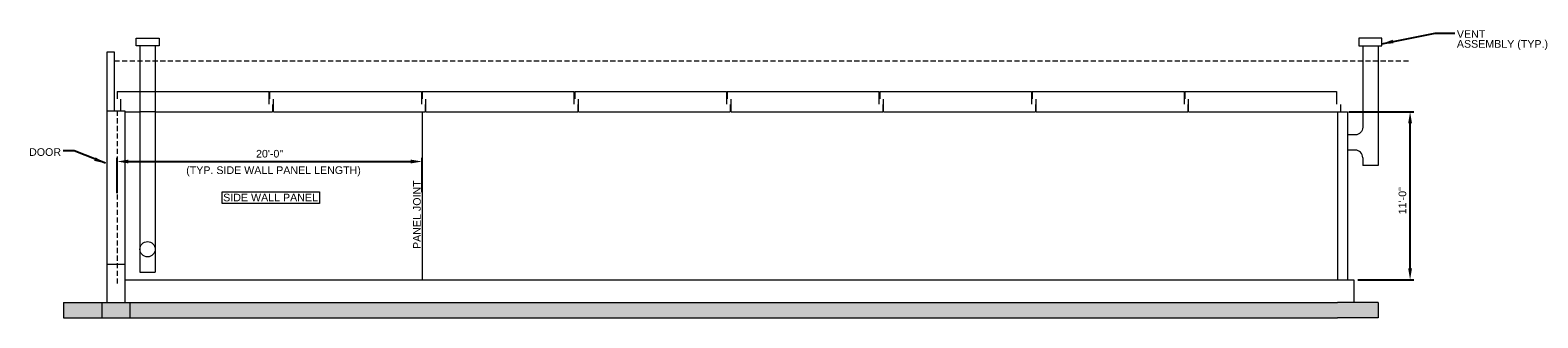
# Model space of a CAD drawing. Header units: inches. Extents: x -42 to 1144, y -1115 to 288.
# Tile 1 of 2: x -42 to 1144, y -1115 to -888. Entities that reach past the tile are written whole.
import ezdxf
from ezdxf.enums import TextEntityAlignment as Align

# ---------------------------------------------------------------- set-up
doc = ezdxf.new("R2010")
doc.units = ezdxf.units.IN
doc.header["$LTSCALE"] = 16
doc.header["$MEASUREMENT"] = 0
doc.linetypes.add('DASHED2', pattern=[0.375, 0.25, -0.125])
doc.linetypes.add('HIDDEN', pattern=[0.375, 0.25, -0.125])
doc.layers.get('0').update_dxf_attribs({"color": 251, "lineweight": 0, "plot": 0})
for name, color, linetype, lineweight in [('G-ANNO-DIM', 253, 'Continuous', 9), ('G-ANNO-TEXT', 253, 'Continuous', 9), ('S-FNDN-FTNG', 253, 'Continuous', 9), ('S-FNDN-PEDS', 253, 'Continuous', 9), ('S-WALL-LOAD', 253, 'Continuous', 9)]:
    doc.layers.add(name, color=color, linetype=linetype, lineweight=lineweight)
doc.styles.add("_1 4 1'-0", font='arial.ttf', dxfattribs={"height": 6})
doc.dimstyles.new("1 4 1'-0", dxfattribs={"dimtxt": 6, "dimasz": 9, "dimexe": 3, "dimexo": 3, "dimgap": 3, "dimtad": 1, "dimdec": 0, "dimzin": 11, "dimdsep": 46, "dimlunit": 3, "dimtxsty": "_1 4 1'-0", "dimcen": 0.09, "dimadec": 4, "dimazin": 3, "dimtfac": 1, "dimtdec": 0, "dimtofl": 0, "dimtmove": 0, "dimatfit": 3, "dimfxl": 1, "dimfrac": 2, "dimtzin": 11, "dimarcsym": 0})

# ---------------------------------------------------------------- blocks, each defined once
blk = doc.blocks.new('*D8')
at = {"layer": 'G-ANNO-DIM', "color": 0, "lineweight": -2, "transparency": 16777216}
for p, q in [((26, -1016.6), (26, -988.6)), ((35, -991.6), (257, -991.6)), ((266, -1015.6), (266, -988.6))]:
    blk.add_line(p, q, dxfattribs=at)
at = {"layer": 'G-ANNO-DIM', "color": 0, "transparency": 16777216}
for points in [[(35, -990.1), (35, -993.1), (26, -991.6)], [(257, -990.1), (257, -993.1), (266, -991.6)]]:
    blk.add_solid(points, dxfattribs=at)
at = {"layer": 'G-ANNO-DIM', "color": 0, "transparency": 16777216, "insert": (146, -985.5), "char_height": 6, "attachment_point": 5, "style": "_1 4 1'-0"}
blk.add_mtext('20\'-0"', dxfattribs=at)
blk = doc.blocks.new('*D9')
at = {"layer": 'G-ANNO-DIM', "color": 0, "lineweight": -2, "transparency": 16777216}
for p, q in [((995, -952.6), (1046.2, -952.6)), ((1043.2, -1075.6), (1043.2, -961.6)), ((1002, -1084.6), (1046.2, -1084.6))]:
    blk.add_line(p, q, dxfattribs=at)
at = {"layer": 'G-ANNO-DIM', "color": 0, "transparency": 16777216}
for points in [[(1041.7, -961.6), (1044.7, -961.6), (1043.2, -952.6)], [(1041.7, -1075.6), (1044.7, -1075.6), (1043.2, -1084.6)]]:
    blk.add_solid(points, dxfattribs=at)
at = {"layer": 'G-ANNO-DIM', "color": 0, "transparency": 16777216, "insert": (1037.2, -1022.4), "char_height": 6, "attachment_point": 5, "rotation": 90, "style": "_1 4 1'-0"}
blk.add_mtext('11\'-0"', dxfattribs=at)

msp = doc.modelspace()

# ---------------------------------------------------------------- hatches: boundary and pattern name
at = {"layer": 'G-ANNO-TEXT', "transparency": 33554483}
h = msp.add_hatch(color=256, dxfattribs=at)
h.dxf.hatch_style = 1
h.paths.add_polyline_path([(14, -1102.6), (-16, -1102.6), (-16, -1114.6), (14, -1114.6)])
h.paths.add_polyline_path([(36, -1102.6), (14, -1102.6), (14, -1114.6), (36, -1114.6)])
h.paths.add_polyline_path([(106, -1102.6), (36, -1102.6), (36, -1114.6), (106, -1114.6)])
h.paths.add_polyline_path([(1018, -1102.6), (106, -1102.6), (106, -1114.6), (1018, -1114.6)])

# ---------------------------------------------------------------- linework, layer by layer
for p, q in [((44, -900.6), (44, -1078.6)), ((56, -900.6), (56, -1078.6)), ((44, -1078.6), (56, -1078.6))]:
    msp.add_line(p, q)
msp.add_circle((50, -1060.6), 6)
msp.add_3dface([(41, -894.6), (59, -894.6), (59, -900.6), (41, -900.6)])
at = {"layer": 'G-ANNO-TEXT'}
for p, q in [((1006, -900.6), (1006, -964.6)), ((1018, -900.6), (1018, -976.6)), ((26, -936.6), (26, -942.3)), ((26, -936.6), (44, -936.6)), ((44, -936.6), (56.3, -936.6)), ((56, -936.6), (145.4, -936.6)), ((145.4, -936.6), (145.4, -946.5)), ((146, -936.6), (146, -942.3)), ((146, -936.6), (265.4, -936.6)), ((265.4, -936.6), (265.4, -946.5)), ((266, -936.6), (266, -942.3)), ((266, -936.6), (385.4, -936.6)), ((385.4, -936.6), (385.4, -946.5)), ((386, -936.6), (386, -942.3)), ((386, -936.6), (505.4, -936.6)), ((505.4, -936.6), (505.4, -946.5)), ((506, -936.6), (506, -942.3)), ((506, -936.6), (625.4, -936.6)), ((625.4, -936.6), (625.4, -946.5)), ((626, -936.6), (626, -942.3)), ((626, -936.6), (745.4, -936.6)), ((745.4, -936.6), (745.4, -946.5)), ((746, -936.6), (746, -942.3)), ((746, -936.6), (865.4, -936.6)), ((865.4, -936.6), (865.4, -946.5)), ((866, -936.6), (866, -942.3)), ((866, -936.6), (985.4, -936.6)), ((985.4, -936.6), (985.4, -946.5)), ((29, -951.6), (29, -942.6)), ((148.4, -946.8), (148.4, -952.6)), ((149, -952.6), (149, -942.6)), ((268.4, -946.8), (268.4, -952.6)), ((269, -952.6), (269, -942.6)), ((388.4, -946.8), (388.4, -952.6)), ((389, -952.6), (389, -942.6)), ((508.4, -946.8), (508.4, -952.6)), ((509, -952.6), (509, -942.6)), ((628.4, -946.8), (628.4, -952.6)), ((629, -952.6), (629, -942.6)), ((748.4, -946.8), (748.4, -952.6)), ((749, -952.6), (749, -942.6)), ((868.4, -946.8), (868.4, -952.6)), ((869, -952.6), (869, -942.6)), ((988.4, -946.8), (988.4, -952.6)), ((32, -952.6), (44, -952.6)), ((56, -952.6), (44, -952.6)), ((56, -952.6), (148.4, -952.6)), ((149, -952.6), (268.4, -952.6)), ((266, -952.6), (266, -1084.6)), ((269, -952.6), (388.4, -952.6)), ((389, -952.6), (508.4, -952.6)), ((509, -952.6), (628.4, -952.6)), ((629, -952.6), (748.4, -952.6)), ((749, -952.6), (868.4, -952.6)), ((869, -952.6), (988.4, -952.6)), ((1000, -970.6), (994, -970.6)), ((1000, -982.6), (994, -982.6)), ((1006, -988.6, 0), (1006, -994.6, 0)), ((1018, -1102.6), (986, -1102.6)), ((1018, -1114.6), (986, -1114.6))]:
    msp.add_line(p, q, dxfattribs=at)
at = {"layer": 'G-ANNO-TEXT', "linetype": 'DASHED2'}
msp.add_line((1042, -912.6), (24, -912.6), dxfattribs=at)
at = {"layer": 'G-ANNO-TEXT', "linetype": 'HIDDEN'}
msp.add_line((26, -951.6), (26, -1087.6), dxfattribs=at)
at = {"layer": 'G-ANNO-TEXT', "elevation": 0, "flags": 128}
msp.add_lwpolyline([(1018, -976.6), (1018, -994.6), (1006, -994.6)], dxfattribs=at)
at = {"layer": 'G-ANNO-TEXT', "extrusion": (0, 0, -1)}
msp.add_arc((-1000, -964.6), 6, 180, 270, dxfattribs=at)
at = {"layer": 'G-ANNO-TEXT'}
msp.add_arc((1000, -988.6), 6, 0, 90, dxfattribs=at)
for points in [[(1021, -894.6), (1003, -894.6), (1003, -900.6), (1021, -900.6)], [(108.6, -1015.5), (185.2, -1015.5), (185.2, -1024.5), (108.6, -1024.5)]]:
    msp.add_3dface(points, dxfattribs=at)
at = {"layer": 'S-FNDN-FTNG'}
for p, q in [((-16, -1102.6), (-16, -1114.6)), ((-16, -1102.6), (986, -1102.6)), ((14, -1102.6), (14, -1114.6)), ((36, -1102.6), (36, -1114.6)), ((1018, -1102.6), (1018, -1114.6)), ((-16, -1114.6), (986, -1114.6))]:
    msp.add_line(p, q, dxfattribs=at)
at = {"layer": 'S-FNDN-PEDS'}
for p, q in [((32, -1084.6), (999, -1084.6)), ((999, -1084.6), (999, -1102.6))]:
    msp.add_line(p, q, dxfattribs=at)
at = {"layer": 'S-WALL-LOAD'}
for p, q in [((18, -951.6), (32, -951.6)), ((18, -951.6), (18, -1102.6)), ((32, -951.6), (32, -1102.6)), ((986, -952.6), (986, -1084.6)), ((32, -1072.6), (18, -1072.6))]:
    msp.add_line(p, q, dxfattribs=at)
at = {"layer": 'S-WALL-LOAD', "elevation": 0, "flags": 128}
for points in [[(24, -951.6), (24, -905.6), (18, -905.6), (18, -951.6)], [(32, -952.6), (32, -952.6), (44, -952.6)], [(986, -952.6), (994, -952.6), (994, -1084.6)]]:
    msp.add_lwpolyline(points, dxfattribs=at)

# ---------------------------------------------------------------- texts
at = {"layer": 'G-ANNO-DIM', "style": "_1 4 1'-0"}
for s, p in [('(TYP. SIDE WALL PANEL LENGTH)', (80.4, -998.4)), ('SIDE WALL PANEL', (109.5, -1019.9))]:
    msp.add_text(s, height=6, dxfattribs=at).set_placement(p, align=Align.MIDDLE_LEFT)
msp.add_text('PANEL JOINT', height=6, rotation=90, dxfattribs=at).set_placement((261.9, -1060.4), align=Align.MIDDLE_LEFT)
at = {"layer": 'G-ANNO-DIM', "insert": (-43.2, -984.2), "char_height": 6, "width": 29.915, "attachment_point": 4, "line_spacing_factor": 0.776524, "style": "_1 4 1'-0"}
msp.add_mtext('DOOR', dxfattribs=at)
at = {"layer": 'G-ANNO-TEXT', "insert": (1080, -888.3), "char_height": 6, "width": 75.425, "attachment_point": 1, "line_spacing_factor": 0.776524, "style": "_1 4 1'-0"}
msp.add_mtext('VENT\\PASSEMBLY (TYP.)', dxfattribs=at)

# ---------------------------------------------------------------- dimensions: what is measured, and where the dimension line sits
at = {"layer": 'G-ANNO-DIM'}
dim = msp.add_linear_dim(base=(1043.2, -952.6), p1=(999, -1084.6), p2=(992, -952.6), angle=90, dimstyle="1 4 1'-0", dxfattribs=at)
dim.commit()
dim.dimension.update_dxf_attribs({"geometry": '*D9', "text_midpoint": (1043.2, -1022.4), "dimtype": 160})
dim = msp.add_linear_dim(base=(266, -991.6), p1=(26, -1019.6), p2=(266, -1018.6), dimstyle="1 4 1'-0", dxfattribs=at)
dim.commit()
dim.dimension.update_dxf_attribs({"geometry": '*D8', "text_midpoint": (146, -991.6), "dimtype": 160})

# ---------------------------------------------------------------- leaders
at = {"layer": 'G-ANNO-TEXT'}
for points in [[(1021, -899), (1063, -890.6), (1078.4, -890.6)], [(16.9, -993), (-7.8, -983.2), (-16.4, -983.2)]]:
    msp.add_leader(points, dimstyle="1 4 1'-0", override={"dimgap": 6}, dxfattribs=at)

doc.saveas('drawing.dxf')
